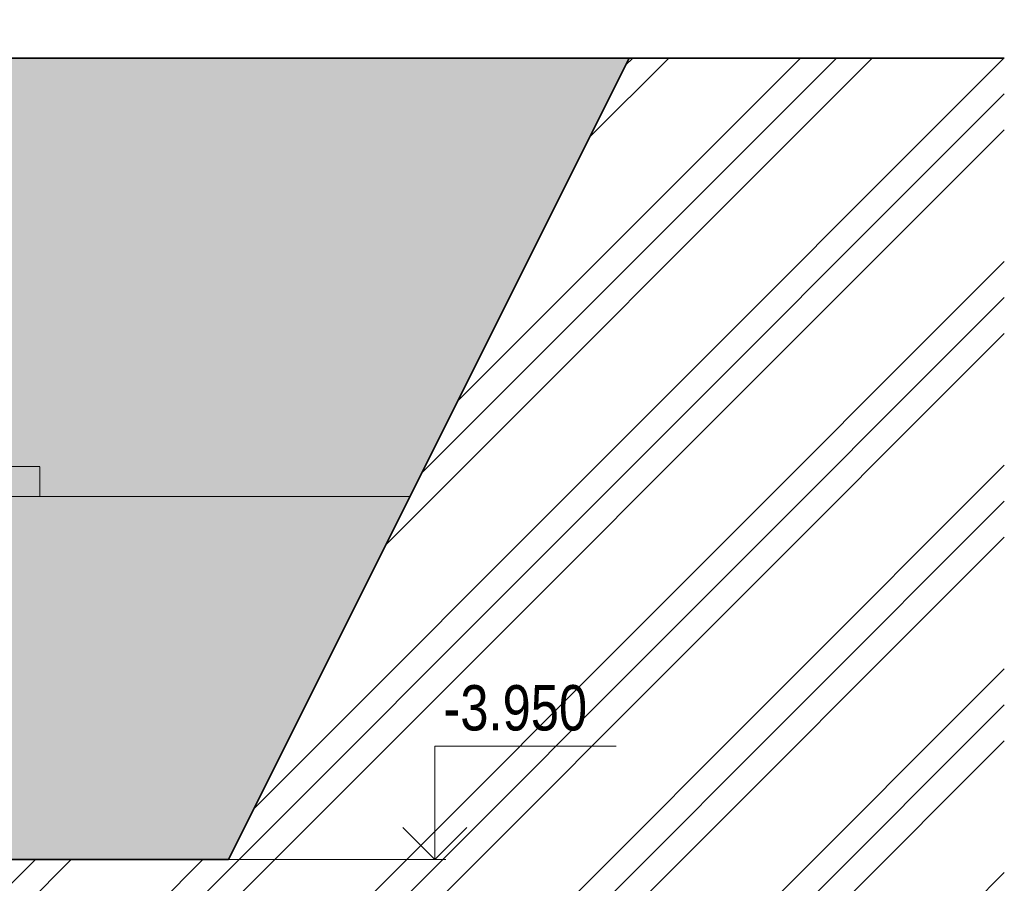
# Model space of a CAD drawing. Header units: millimetres. Extents: x 52781 to 270224, y -9967 to 33961.
# Tile 15 of 19: x 227927 to 231185, y -4028 to -1173. Entities that reach past the tile are written whole.
import ezdxf

# ---------------------------------------------------------------- set-up
doc = ezdxf.new("R2010")
doc.units = ezdxf.units.MM
doc.linetypes.add('B_CARA_05', pattern=[4, 3, -1])
for name, color, linetype, lineweight in [('CA_KOTY', 3, 'Continuous', 9), ('CA_PODLAHA', 1, 'Continuous', 35), ('CA_POHHRA25', 7, 'Continuous', 13), ('CA_REZY', 1, 'Continuous', 25), ('Terénní útvar', 7, 'Continuous', 13), ('Vzor v řezu', 250, 'Continuous', 18)]:
    doc.layers.add(name, color=color, linetype=linetype, lineweight=lineweight)
doc.styles.add('Arial_2', font='arial.ttf', dxfattribs={"width": 0.8, "height": 150})

# ---------------------------------------------------------------- blocks, each defined once
blk = doc.blocks.new('Výškové kóty - Nohoře-517394-Řez F2')
at = {"layer": 'CA_KOTY'}
for p, q in [((14108.9, -4625), (13508.9, -4625)), ((14108.9, -5000), (14108.9, -4625)), ((14108.9, -5000), (14002.8, -4893.9)), ((14108.9, -5000), (14214.9, -4893.9))]:
    blk.add_line(p, q, dxfattribs=at)

msp = doc.modelspace()

# ---------------------------------------------------------------- hatches: boundary and pattern name
at = {"layer": 'Terénní útvar', "lineweight": 9}
h = msp.add_hatch(dxfattribs=at)
h.set_pattern_fill('FP_4', color=10, style=0, pattern_type=2)
h.set_pattern_definition([(50, (216047.55, 6344.4), (546.553, -47.817), [57.15, -628.65]), (355, (216047.55, 6344.4), (-105.728, 573.17), [45.72, -502.92]), (100.451, (216093.1, 6340.4), (440.828, 525.35), [48.57, -534.27]), (46.184, (216047.55, 6496.8), (813.237, -126.128), [85.725, -942.975]), (96.636, (216115.3, 6486.3), (712.207, 742.283), [72.855, -801.405]), (351.184, (216047.55, 6496.8), (712.215, 742.276), [68.58, -754.38]), (21, (216123.75, 6458.7), (454.843, -306.796), [57.15, -628.65]), (326, (216123.75, 6458.7), (185.406, 552.564), [45.72, -502.92]), (71.451, (216161.66, 6433.13), (640.251, 245.764), [48.57, -534.27]), (37.5, (216047.55, 6344.4), (9.2664, 253.665), [25.146, -471.678, 25.146, -485.394, -504.825]), (37.5, (216047.55, 6344.4), (9.2664, 253.665), [-1007.364, 25.146, -479.679]), (7.5, (216047.55, 6344.4), (200.4594, 300.5414), [25.146, -265.938, 25.146, -460.248, -192.405]), (7.5, (216047.55, 6344.4), (200.4594, 300.5414), [-776.478, 25.146, -167.259]), (327.5, (215877.63, 6344.4), (406.7728, -17.1864), [25.146, -165.354, 25.146, -569.214, -788.67]), (327.5, (215877.63, 6344.4), (406.7728, -17.1864), [-784.86, 25.146, -763.524]), (317.5, (215801.43, 6344.4), (444.388, 76.2803), [25.146, -222.504, 25.146, -369.57, -560.07]), (317.5, (215801.43, 6344.4), (444.388, 76.2803), [-642.366, 25.146, -534.924])])
h.paths.add_polyline_path([(220320.7, -6800), (220993.7, -6800), (222639.1, -3950), (228618.8, -3950), (229943.8, -1300), (227893.8, -1300), (227893.8, -2750), (222193.7, -2750), (222193.7, -1200), (221193.8, -1200), (221193.8, -1300), (220393.7, -1300), (220393.7, -5600), (216893.7, -5600), (216893.7, -1300), (212785.1, -1300), (216293.7, -6800)])
at = {"layer": 'Vzor v řezu', "lineweight": 9}
h = msp.add_hatch(dxfattribs=at)
h.set_pattern_fill('FP_3', color=10, style=0, pattern_type=2)
h.set_pattern_definition([(45, (216047.55, 6344.4), (-336.76, 336.76), []), (45, (216166.6, 6344.4), (0, 673.519), []), (45, (215928.5, 6344.4), (0, 673.519), [])])
h.paths.add_polyline_path([(209456.3, -7548), (231185, -7548), (231185, -1300), (229943.8, -1300), (228618.8, -3950), (222639.1, -3950), (220993.7, -6800), (216293.7, -6800), (212785.1, -1300), (211153.7, -1300), (211153.7, -1140), (210783.7, -1140), (210783.7, -276.9), (210123.1, -263.8), (209456.3, -246.4), (209456.3, -4951.7)])

# ---------------------------------------------------------------- linework, layer by layer
at = {"layer": 'CA_KOTY'}
for p, q in [((225042.7, -3950), (229337.6, -3950)), ((229337.6, -3950), (229301.2, -3950))]:
    msp.add_line(p, q, dxfattribs=at)
at = {"layer": 'CA_PODLAHA', "linetype": 'B_CARA_05', "lineweight": 9}
for p, q in [((227993.8, -2650), (222093.8, -2650)), ((227993.8, -2750), (227993.8, -2650)), ((222093.8, -2750), (227993.8, -2750))]:
    msp.add_line(p, q, dxfattribs=at)
at = {"layer": 'CA_POHHRA25', "lineweight": 18}
msp.add_line((229218.8, -2750), (220393.7, -2750), dxfattribs=at)
at = {"layer": 'CA_REZY', "lineweight": 35}
for p, q in [((227893.8, -1300), (231185, -1300)), ((228618.8, -3950), (229943.8, -1300)), ((222639.1, -3950), (228618.8, -3950))]:
    msp.add_line(p, q, dxfattribs=at)
at = {"layer": 'Terénní útvar', "color": 250, "lineweight": 18}
for p, q in [((229943.8, -1300), (227893.8, -1300)), ((229943.8, -1300), (228618.8, -3950)), ((228618.8, -3950), (229943.8, -1300)), ((231185, -1300), (229943.8, -1300)), ((228618.8, -3950), (222639.1, -3950)), ((222639.1, -3950), (228618.8, -3950))]:
    msp.add_line(p, q, dxfattribs=at)

# ---------------------------------------------------------------- block references
at = {"layer": 'CA_KOTY', "extrusion": (0, 0, -1)}
msp.add_blockref('Výškové kóty - Nohoře-517394-Řez F2', (-243410.1, 1050), dxfattribs=at)

# ---------------------------------------------------------------- texts
at = {"layer": 'CA_KOTY', "insert": (229329.5, -3373.2), "char_height": 150, "width": 561.935, "attachment_point": 1, "line_spacing_factor": 0.941778, "style": 'Arial_2'}
msp.add_mtext('-3.950', dxfattribs=at)

doc.saveas('drawing.dxf')
